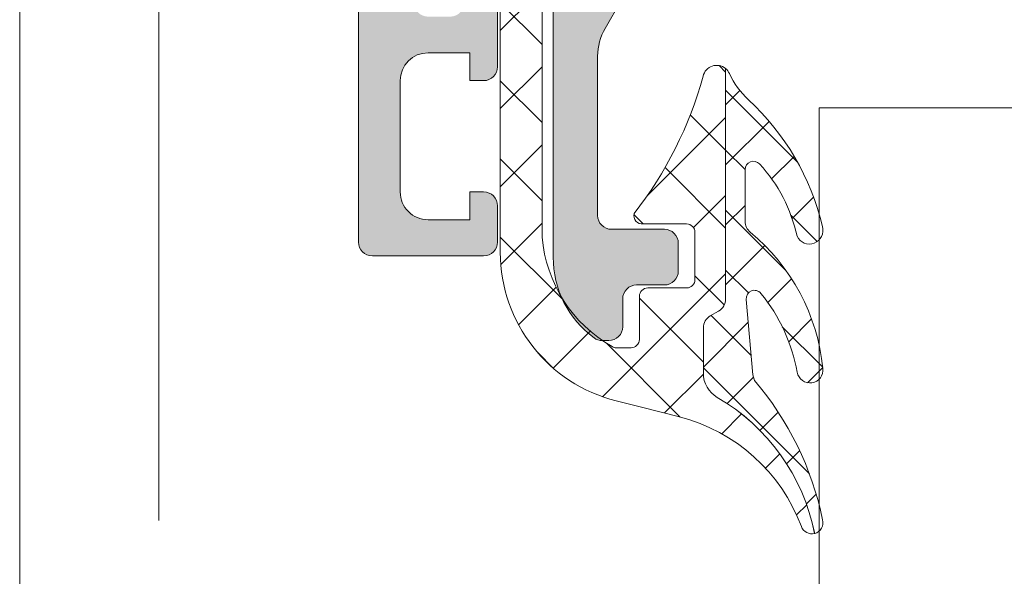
# Model space of a CAD drawing. Header units: millimetres. Extents: x 144573 to 336993, y 74252 to 247042.
# Tile 167 of 256: x 146721 to 146757, y 195383 to 195403. Entities that reach past the tile are written whole.
import ezdxf

# ---------------------------------------------------------------- set-up
doc = ezdxf.new("R2010")
doc.units = ezdxf.units.MM
doc.linetypes.add('ČÁRKOVANÁ', pattern=[19.049999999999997, 12.7, -6.35])
doc.layers.add('FASÁDA DETAILNÍ', color=255, linetype='Continuous', lineweight=0)

msp = doc.modelspace()

# ---------------------------------------------------------------- hatches: boundary and pattern name
at = {"layer": 'FASÁDA DETAILNÍ'}
h = msp.add_hatch(color=256, dxfattribs=at)
edge = h.paths.add_edge_path()
edge.add_arc((146734.1620212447, 195394.7692411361), 0.5000674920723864, 180.0077324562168, 269.9922675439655)
edge.add_line((146734.1619537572, 195394.2691736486), (146738.1619537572, 195394.2691736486))
edge.add_arc((146738.1618862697, 195394.7692411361), 0.5000674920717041, 270.0077324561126, 359.9922675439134)
edge.add_line((146738.6619537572, 195394.7691736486), (146738.6619537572, 195396.0692224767))
edge.add_arc((146738.1619168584, 195396.0691855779), 0.5000369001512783, 0.004227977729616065, 89.99577202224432)
edge.add_line((146738.1619537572, 195396.5692224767), (146737.6619537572, 195396.5692224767))
edge.add_line((146737.6619537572, 195396.5692224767), (146737.6619537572, 195395.5692224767))
edge.add_line((146737.6619537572, 195395.5692224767), (146736.1619537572, 195395.5692224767))
edge.add_arc((146736.1619167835, 195396.569185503), 0.9999630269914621, 179.9978814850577, 270.00211851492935, ccw=False)
edge.add_line((146735.1619537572, 195396.5692224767), (146735.1619537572, 195400.5692224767))
edge.add_arc((146736.1620306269, 195400.569145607), 1.000076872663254, 90.0044039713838, 179.9955960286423, ccw=False)
edge.add_line((146736.1619537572, 195401.5692224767), (146737.6619537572, 195401.5692224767))
edge.add_line((146737.6619537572, 195401.5692224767), (146737.6619537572, 195400.5692224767))
edge.add_line((146737.6619537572, 195400.5692224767), (146738.1619537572, 195400.5692224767))
edge.add_arc((146738.162011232, 195401.0691650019), 0.4999425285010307, 269.9934131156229, 360.006586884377)
edge.add_line((146738.6619537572, 195401.0692224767), (146738.6619537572, 195403.8692102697))
edge.add_arc((146738.1619537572, 195403.8692102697), 0.5000000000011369, 359.999999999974, 449.9999999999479)
edge.add_line((146738.1619537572, 195404.3692102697), (146737.9619537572, 195404.3692102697))
edge.add_arc((146737.9619537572, 195403.8692102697), 0.5000000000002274, 90.00000000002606, 180.0000000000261)
edge.add_line((146737.4619537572, 195403.8692102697), (146737.4619537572, 195403.3692102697))
edge.add_arc((146736.9619186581, 195403.3692453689), 0.5000351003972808, 270.0040217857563, 359.99597821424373, ccw=False)
edge.add_line((146736.9619537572, 195402.8692102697), (146736.1619507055, 195402.8692102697))
edge.add_arc((146736.1619672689, 195403.3692268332), 0.5000165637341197, 180.0018979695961, 269.9981020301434, ccw=False)
edge.add_line((146735.6619507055, 195403.3692102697), (146735.6619507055, 195434.6692041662))
edge.add_line((146735.6619507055, 195434.6692041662), (146736.0943473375, 195440.7076617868))
edge.add_arc((146737.0935670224, 195440.6692057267), 0.9999594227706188, 90.00000000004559, 177.7959971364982, ccw=False)
edge.add_line((146737.0935670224, 195441.6691651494), (146743.7620192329, 195441.6691651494))
edge.add_arc((146743.7620192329, 195441.1691651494), 0.5000000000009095, 0, 89.99999999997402, ccw=False)
edge.add_line((146744.2620192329, 195441.1691651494), (146744.2620192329, 195440.2691651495))
edge.add_arc((146744.7620192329, 195440.2691651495), 0.5000000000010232, 179.9999999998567, 269.9999999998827)
edge.add_line((146744.7620192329, 195439.7691651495), (146746.1620207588, 195439.7691651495))
edge.add_arc((146746.4295413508, 195439.6903287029), 0.2788950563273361, 88.83541062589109, 163.5801235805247, ccw=False)
edge.add_line((146746.4352097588, 195439.9691661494), (146746.8888037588, 195439.9691661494))
edge.add_arc((146746.8944644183, 195439.6902980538), 0.2789255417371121, 16.42459455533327, 91.1628700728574, ccw=False)
edge.add_line((146747.1620077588, 195439.7691651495), (146749.0420187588, 195439.7691651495))
edge.add_arc((146749.0420187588, 195440.0691651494), 0.2999999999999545, 270, 360)
edge.add_line((146749.3420187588, 195440.0691651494), (146749.3420187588, 195441.0491394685))
edge.add_arc((146749.0420187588, 195441.0491394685), 0.2999999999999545, 0, 90)
edge.add_line((146749.0420187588, 195441.3491394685), (146746.2820207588, 195441.3491394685))
edge.add_arc((146746.2820207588, 195441.4691394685), 0.1200000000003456, 179.9999999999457, 270.00000000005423, ccw=False)
edge.add_line((146746.1620207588, 195441.4691394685), (146746.1620207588, 195445.7691651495))
edge.add_arc((146746.6620207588, 195445.7691651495), 0.5, 90, 180, ccw=False)
edge.add_line((146746.6620207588, 195446.2691651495), (146747.3620207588, 195446.2691651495))
edge.add_line((146747.3620207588, 195446.2691651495), (146749.7548410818, 195444.8876696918))
edge.add_arc((146749.8239009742, 195445.0072849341), 0.1381197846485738, 240.0000000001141, 360.0000000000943)
edge.add_line((146749.9620207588, 195445.0072849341), (146749.9620207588, 195448.7691651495))
edge.add_arc((146751.9620207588, 195448.7691651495), 1.999999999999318, 89.99999999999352, 179.9999999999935, ccw=False)
edge.add_line((146751.9620207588, 195450.7691651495), (146752.5300161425, 195450.7691651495))
edge.add_arc((146752.5300161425, 195451.2691651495), 0.500000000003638, 270.0000000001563, 304.4790717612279)
edge.add_arc((146749.9825428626, 195454.9786637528), 4.999999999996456, 304.4790717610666, 354.6507719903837)
edge.add_arc((146754.8238940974, 195454.5310453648), 0.1381197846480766, 352.2975625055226, 479.9999999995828)
edge.add_line((146754.7548342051, 195454.6506606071), (146752.3620138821, 195453.2691651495))
edge.add_line((146752.3620138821, 195453.2691651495), (146751.662013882, 195453.2691651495))
edge.add_arc((146751.6620138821, 195453.7691651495), 0.5, 180, 270, ccw=False)
edge.add_line((146751.1620138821, 195453.7691651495), (146751.1620138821, 195458.0691908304))
edge.add_arc((146751.2820138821, 195458.0691908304), 0.1199999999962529, 90.00000000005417, 179.9999999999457, ccw=False)
edge.add_line((146751.2820138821, 195458.1891908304), (146754.0420118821, 195458.1891908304))
edge.add_arc((146754.0420118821, 195458.4891908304), 0.2999999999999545, 270, 360)
edge.add_line((146754.3420118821, 195458.4891908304), (146754.3420118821, 195459.4691651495))
edge.add_arc((146754.0420118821, 195459.4691651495), 0.3000000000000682, 0, 90)
edge.add_line((146754.0420118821, 195459.7691651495), (146752.1620008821, 195459.7691651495))
edge.add_arc((146751.8944575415, 195459.8480322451), 0.2789255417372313, 268.83712992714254, 343.5754054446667, ccw=False)
edge.add_line((146751.8887968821, 195459.5691641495), (146751.4352028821, 195459.5691641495))
edge.add_arc((146751.4295344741, 195459.848001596), 0.2788950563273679, 196.4198764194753, 271.1645893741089, ccw=False)
edge.add_line((146751.1620138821, 195459.7691651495), (146748.1619553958, 195459.7691651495))
edge.add_line((146748.1619553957, 195459.7691651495), (146747.4618525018, 195459.069092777))
edge.add_line((146747.4618525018, 195459.069092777), (146747.4618525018, 195458.4690866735))
edge.add_line((146747.4618525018, 195458.4690866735), (146749.0618586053, 195458.4690866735))
edge.add_arc((146749.061849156, 195457.9690772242), 0.5000094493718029, 0.0010827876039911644, 89.9989172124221, ccw=False)
edge.add_line((146749.5618586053, 195457.9690866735), (146749.5618586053, 195457.5736585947))
edge.add_arc((146749.0618586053, 195457.5736585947), 0.5000000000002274, -15.000000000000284, 0, ccw=False)
edge.add_line((146749.5448215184, 195457.4442490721), (146749.1606127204, 195456.010362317))
edge.add_arc((146748.1946868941, 195456.2691813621), 1.00000000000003, 269.99999999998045, 344.99999999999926, ccw=False)
edge.add_line((146748.1946868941, 195455.2691813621), (146742.4618647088, 195455.2691813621))
edge.add_line((146742.4618647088, 195455.2691813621), (146742.4618647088, 195458.4690866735))
edge.add_line((146742.4618647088, 195458.4690866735), (146743.2618525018, 195458.4690866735))
edge.add_line((146743.2618525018, 195458.4690866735), (146743.2618525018, 195459.069092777))
edge.add_line((146743.2618525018, 195459.069092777), (146742.0494196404, 195459.7690744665))
edge.add_line((146742.0494196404, 195459.7690744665), (146740.9618647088, 195459.7690744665))
edge.add_line((146740.9618647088, 195459.7690744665), (146740.9618647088, 195444.7691651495))
edge.add_arc((146740.4618647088, 195444.7691651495), 0.4999999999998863, -90.00000000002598, 0, ccw=False)
edge.add_line((146740.4618647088, 195444.2691651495), (146734.6619537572, 195444.2691651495))
edge.add_arc((146734.6619537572, 195443.2691651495), 1, 89.99999999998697, 180)
edge.add_line((146733.6619537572, 195443.2691651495), (146733.6619537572, 195394.7691736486))
edge = h.paths.add_edge_path(flags=16)
edge.add_line((146743.2618525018, 195453.6691813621), (146747.6618525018, 195453.6691813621))
edge.add_arc((146747.6618525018, 195453.1691813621), 0.5, 0, 90, ccw=False)
edge.add_line((146748.1618525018, 195453.1691813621), (146748.1618525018, 195448.7691813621))
edge.add_arc((146747.6618525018, 195448.7691813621), 0.5, -90, 0, ccw=False)
edge.add_line((146747.6618525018, 195448.2691813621), (146743.2618525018, 195448.2691813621))
edge.add_arc((146743.2618525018, 195448.7691813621), 0.5, 180, 270, ccw=False)
edge.add_line((146742.7618525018, 195448.7691813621), (146742.7618525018, 195453.1691813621))
edge.add_arc((146743.2618525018, 195453.1691813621), 0.5, 90, 180, ccw=False)
h = msp.add_hatch(dxfattribs=at)
h.set_pattern_fill('ANSI37', color=256, scale=0.625, angle=-1.272221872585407e-14, style=0)
h.set_pattern_definition([(44.99999999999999, (146740.6619537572, 195404.2691738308), (-1.403165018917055, 1.403165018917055), []), (135, (146740.6619537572, 195404.2691738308), (-1.403165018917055, -1.403165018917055), [])])
edge = h.paths.add_edge_path()
edge.add_ellipse((146745.2825155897, 195395.3822583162), major_axis=(-5.039467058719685, 0), ratio=1, start_angle=4.964461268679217, end_angle=60.20821553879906)
edge.add_ellipse((146742.9277153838, 195391.2691738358), major_axis=(-0.3000000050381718, 0), ratio=1, start_angle=60.20782701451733, end_angle=89.99930738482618)
edge.add_line((146742.9277117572, 195390.9691738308), (146743.4619957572, 195390.9691708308))
edge.add_ellipse((146743.4619969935, 195391.2691705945), major_axis=(-0.2999997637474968, 0), ratio=1, start_angle=89.99976389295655, end_angle=180.0000451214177)
edge.add_line((146743.7619967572, 195391.2691708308), (146743.7619967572, 195392.8191678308))
edge.add_ellipse((146744.0620073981, 195392.8191601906), major_axis=(-0.3000106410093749, 0), ratio=1, start_angle=270.00432394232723, end_angle=359.99854088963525, ccw=False)
edge.add_line((146744.0619847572, 195393.1191708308), (146745.4619667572, 195393.1191818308))
edge.add_ellipse((146745.4619639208, 195393.4191716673), major_axis=(-0.2999898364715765, 0), ratio=1, start_angle=90.00054174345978, end_angle=179.9996492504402)
edge.add_line((146745.7619537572, 195393.4191698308), (146745.7619537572, 195395.1191818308))
edge.add_ellipse((146745.4619436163, 195395.1191746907), major_axis=(-0.3000101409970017, 0), ratio=1, start_angle=180.0013636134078, end_angle=269.9955805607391)
edge.add_line((146745.4619667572, 195395.4191848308), (146743.8981357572, 195395.4191738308))
edge.add_ellipse((146743.8652787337, 195395.7203328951), major_axis=(-0.3029461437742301, 0), ratio=1, start_angle=-13.483577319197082, end_angle=96.22645090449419, ccw=False)
edge.add_ellipse((146732.5493144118, 195404.4252560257), major_axis=(-14.00076634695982, 0), ratio=1, start_angle=141.9243799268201, end_angle=164.6982677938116)
edge.add_ellipse((146746.5415521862, 195400.6185424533), major_axis=(-0.5004721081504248, 0), ratio=1, start_angle=230.193365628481, end_angle=347.0823914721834, ccw=False)
edge.add_line((146746.8619537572, 195401.0030098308), (146746.8619537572, 195392.7197308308))
edge.add_ellipse((146746.3619540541, 195392.7197313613), major_axis=(-0.4999997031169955, 0), ratio=1, start_angle=119.9999803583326, end_angle=179.9999392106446, ccw=False)
edge.add_line((146746.6119537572, 195392.2867188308), (146746.3119537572, 195392.1135128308))
edge.add_ellipse((146746.5619534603, 195391.6805003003), major_axis=(-0.4999997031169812, 0), ratio=1, start_angle=299.9999803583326, end_angle=359.9999392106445)
edge.add_line((146746.0619537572, 195391.6805008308), (146746.0619537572, 195390.0511528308))
edge.add_ellipse((146747.0619531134, 195390.0511520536), major_axis=(-0.9999993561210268, 0), ratio=1, start_angle=-4.452863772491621e-05, end_angle=59.94966113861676)
edge.add_ellipse((146742.9056263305, 195382.8667713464), major_axis=(-7.300023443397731, 0), ratio=1, start_angle=191.2855536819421, end_angle=239.94964541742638, ccw=False)
edge.add_ellipse((146749.9619633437, 195384.6820034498), major_axis=(-0.3999905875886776, 0), ratio=1, start_angle=20.501829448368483, end_angle=104.85297522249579, ccw=False)
edge.add_ellipse((146743.612865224, 195382.3079365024), major_axis=(-6.378448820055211, 0), ratio=1, start_angle=200.5018745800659, end_angle=255.5474022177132)
edge.add_line((146745.2047917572, 195388.4845358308), (146743.7940847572, 195388.8481228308))
edge.add_line((146743.7940847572, 195388.8481228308), (146742.9313837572, 195389.0582358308))
edge.add_ellipse((146744.2619487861, 195394.3948585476), major_axis=(-5.499995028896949, 0), ratio=1, start_angle=-3.420218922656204e-05, end_angle=76.0000450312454, ccw=False)
edge.add_line((146738.7619537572, 195394.3948618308), (146738.7619537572, 195406.8128898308))
edge.add_line((146738.7619537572, 195406.8128898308), (146739.0495727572, 195408.1759468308))
edge.add_ellipse((146738.5603464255, 195408.2791794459), major_axis=(-0.4999993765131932, 0), ratio=1, start_angle=168.0846992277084, end_angle=229.7162484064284)
edge.add_line((146738.8836327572, 195408.6606048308), (146737.0270247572, 195410.2342158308))
edge.add_ellipse((146737.5119542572, 195410.8063548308), major_axis=(-0.7499997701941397, 0), ratio=1, start_angle=-130.28370615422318, end_angle=49.716293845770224, ccw=False)
edge.add_line((146737.9968837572, 195411.3784938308), (146740.3085277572, 195409.4192078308))
edge.add_ellipse((146739.6619555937, 195408.6563562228), major_axis=(-0.9999990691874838, 0), ratio=1, start_angle=168.0847521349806, end_angle=229.7163013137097, ccw=False)
edge.add_line((146740.6404087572, 195408.4498918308), (146740.2619537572, 195406.6563548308))
edge.add_line((146740.2619537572, 195406.6563548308), (146740.2619537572, 195394.9461538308))
h = msp.add_hatch(color=256, dxfattribs=at)
edge = h.paths.add_edge_path()
edge.add_line((146743.0619537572, 195408.7691738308), (146743.3619537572, 195408.3959688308))
edge.add_line((146743.3619537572, 195408.3959688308), (146743.3619537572, 195404.4227638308))
edge.add_ellipse((146741.3619465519, 195404.4227654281), major_axis=(-2.000007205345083, 0), ratio=1, start_angle=150.0000663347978, end_angle=179.9999542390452, ccw=False)
edge.add_line((146743.0940047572, 195403.4227638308), (146742.5299027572, 195402.4457118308))
edge.add_ellipse((146744.2619609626, 195401.4457102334), major_axis=(-2.00000720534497, 0), ratio=1, start_angle=330.0000663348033, end_angle=359.9999542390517)
edge.add_line((146742.2619537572, 195401.4457118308), (146742.2619537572, 195395.7258778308))
edge.add_ellipse((146742.7619533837, 195395.7258774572), major_axis=(-0.4999996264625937, 0), ratio=1, start_angle=-4.280428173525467e-05, end_angle=90.00004280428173)
edge.add_line((146742.7619537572, 195395.2258778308), (146744.6619537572, 195395.2258778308))
edge.add_ellipse((146744.6622117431, 195394.7261358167), major_axis=(-0.4997420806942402, 0), ratio=1, start_angle=179.9704217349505, end_angle=270.0295782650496, ccw=False)
edge.add_line((146745.1619537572, 195394.7258778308), (146745.1619537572, 195393.7258778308))
edge.add_ellipse((146744.6622117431, 195393.7256198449), major_axis=(-0.4997420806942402, 0), ratio=1, start_angle=89.97042173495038, end_angle=180.0295782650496, ccw=False)
edge.add_line((146744.6619537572, 195393.2258778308), (146743.6619537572, 195393.2258778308))
edge.add_ellipse((146743.6616932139, 195392.7261383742), major_axis=(-0.4997395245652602, 0), ratio=1, start_angle=-90.02987163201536, end_angle=0.02987163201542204)
edge.add_line((146743.1619537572, 195392.7258778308), (146743.1619537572, 195391.7258778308))
edge.add_ellipse((146742.6622056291, 195391.7256239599), major_axis=(-0.4997481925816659, 0), ratio=1, start_angle=89.97112306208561, end_angle=180.0291061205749, ccw=False)
edge.add_line((146742.6619537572, 195391.2258758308), (146742.4289227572, 195391.2258758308))
edge.add_ellipse((146742.4289222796, 195391.725875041), major_axis=(-0.4999992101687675, 0), ratio=1, start_angle=53.75068700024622, end_angle=90.00005473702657, ccw=False)
edge.add_ellipse((146744.2619601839, 195394.2258783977), major_axis=(-3.600006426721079, 0), ratio=1, start_angle=4.085366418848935e-05, end_angle=53.75061391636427, ccw=False)
edge.add_line((146740.6619537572, 195394.2258758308), (146740.6619537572, 195404.1691738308))
edge.add_ellipse((146740.8619536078, 195404.1691739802), major_axis=(-0.1999998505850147, 0), ratio=1, start_angle=-90.00004280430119, end_angle=4.280430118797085e-05, ccw=False)
edge.add_line((146740.8619537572, 195404.3691738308), (146741.5791747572, 195404.3691738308))
edge.add_line((146741.5791747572, 195404.3691738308), (146741.7200737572, 195404.2282128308))
edge.add_ellipse((146741.8619536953, 195404.3691742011), major_axis=(-0.2000000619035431, 0), ratio=1, start_angle=44.81392438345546, end_angle=179.9998939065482)
edge.add_line((146742.0619537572, 195404.3691738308), (146742.0619537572, 195406.2687428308))
edge.add_line((146742.0619537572, 195406.2687428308), (146742.3762717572, 195410.3473908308))
edge.add_ellipse((146742.8701163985, 195410.2691733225), major_axis=(-0.5000005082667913, 0), ratio=1, start_angle=270.0000734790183, end_angle=350.9999772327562, ccw=False)
edge.add_line((146742.8701157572, 195410.7691738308), (146743.0619537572, 195410.7691738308))
edge.add_ellipse((146743.0619541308, 195410.2691742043), major_axis=(-0.4999996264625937, 0), ratio=1, start_angle=179.9999571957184, end_angle=270.0000428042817, ccw=False)
edge.add_line((146743.5619537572, 195410.2691738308), (146743.5619537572, 195410.1691738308))
edge.add_ellipse((146743.3619539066, 195410.1691736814), major_axis=(-0.1999998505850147, 0), ratio=1, start_angle=89.99995719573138, end_angle=180.0000428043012, ccw=False)
edge.add_line((146743.3619537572, 195409.9691738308), (146743.0619537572, 195409.9691738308))
edge.add_line((146743.0619537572, 195409.9691738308), (146743.0619537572, 195408.7691738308))
h = msp.add_hatch(dxfattribs=at)
h.set_pattern_fill('ANSI37', color=256, scale=0.48, angle=-1.272221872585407e-14, style=0)
h.set_pattern_definition([(44.99999999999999, (146740.6619537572, 195404.2691738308), (-1.077630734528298, 1.077630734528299), []), (135, (146740.6619537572, 195404.2691738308), (-1.077630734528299, -1.077630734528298), [])])
edge = h.paths.add_edge_path()
edge.add_arc((146748.0629530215, 195395.5080604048), 0.4999992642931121, 180.0000657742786, 230.5926628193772, ccw=False)
edge.add_line((146747.5629537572, 195395.5080598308), (146747.5629537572, 195397.3701568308))
edge.add_arc((146747.8629539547, 195397.3701564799), 0.3000001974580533, 42.64215695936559, 179.9999329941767, ccw=False)
edge.add_arc((146743.9891589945, 195393.8027417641), 5.566188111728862, 12.191032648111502, 42.64226110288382, ccw=False)
edge.add_arc((146749.8732352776, 195395.1860357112), 0.4897187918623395, 205.1172428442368, 377.0139722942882)
edge.add_arc((146741.5334774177, 195393.2401443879), 9.052420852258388, 13.34343871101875, 47.20667886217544)
edge.add_arc((146749.7213576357, 195402.084321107), 2.999999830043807, 204.75490300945, 227.2067131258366, ccw=False)
edge.add_arc((146746.5425515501, 195400.6185389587), 0.5004751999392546, 24.75517575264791, 50.19356581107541)
edge.add_line((146746.8629537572, 195401.0030098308), (146746.8629537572, 195392.7197308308))
edge.add_arc((146746.3629540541, 195392.7197313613), 0.4999997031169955, 299.99998035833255, 359.9999392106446, ccw=False)
edge.add_line((146746.6129537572, 195392.2867188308), (146746.3129537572, 195392.1135128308))
edge.add_arc((146746.5629534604, 195391.6805003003), 0.4999997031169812, 119.9999803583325, 179.9999392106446)
edge.add_line((146746.0629537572, 195391.6805008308), (146746.0629537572, 195390.0511528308))
edge.add_arc((146747.0629531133, 195390.0511520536), 0.9999993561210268, 179.9999554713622, 239.9496611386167)
edge.add_arc((146742.9066263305, 195382.8667713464), 7.300023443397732, 11.285553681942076, 59.94964541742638, ccw=False)
edge.add_arc((146749.962963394, 195384.6820039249), 0.3999910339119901, 284.8529508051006, 375.0012766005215)
edge.add_arc((146739.4434593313, 195382.5552834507), 11.13157184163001, 11.55765778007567, 40.58696127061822)
edge.add_line((146747.8969907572, 195389.7974998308), (146747.8392897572, 195389.9897168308))
edge.add_line((146747.8392897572, 195389.9897168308), (146747.6014517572, 195392.7069238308))
edge.add_arc((146747.9003090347, 195392.7330828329), 0.2999999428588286, 39.030951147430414, 185.0023550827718, ccw=False)
edge.add_arc((146743.2200829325, 195388.9389107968), 6.324969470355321, 10.479970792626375, 39.03103330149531, ccw=False)
edge.add_arc((146749.8979187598, 195390.1677881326), 0.4650353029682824, 189.7079737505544, 367.5281371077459)
edge.add_arc((146743.1415864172, 195389.5182893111), 7.252239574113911, 5.621671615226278, 50.59248911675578)

# ---------------------------------------------------------------- linework, layer by layer
for points in [[(173301.4800355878, 174615.2586091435), (146721.4800355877, 174615.2586091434), (146721.4800355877, 198295.2586091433), (173301.4800355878, 198295.2586091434)], [(146750.2260419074, 195011.9038972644), (146750.2260419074, 195399.5946741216), (146794.2260419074, 195399.5946741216), (146794.2260419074, 195011.9038972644), (146794.2260419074, 194930.9330184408), (146750.2260419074, 194930.9330184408)]]:
    msp.add_lwpolyline(points, close=True, dxfattribs=at)
at = {"layer": 'FASÁDA DETAILNÍ', "linetype": 'ČÁRKOVANÁ', "ltscale": 5}
msp.add_lwpolyline([(173296.4800355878, 174620.2586091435), (146726.4800355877, 174620.2586091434), (146726.4800355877, 198290.2586091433), (173296.4800355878, 198290.2586091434)], close=True, dxfattribs=at)
at = {"layer": 'FASÁDA DETAILNÍ'}
msp.add_lwpolyline([(146733.6619537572, 195443.2691651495), (146733.6619537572, 195394.7691736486, 0.4141345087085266), (146734.1619537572, 195394.2691736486), (146738.1619537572, 195394.2691736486, 0.4141345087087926), (146738.6619537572, 195394.7691736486), (146738.6619537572, 195396.0692224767, 0.4141703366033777), (146738.1619537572, 195396.5692224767), (146737.6619537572, 195396.5692224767), (146737.6619537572, 195395.5692224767), (146736.1619537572, 195395.5692224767, -0.4142352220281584), (146735.1619537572, 195396.5692224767), (146735.1619537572, 195400.5692224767, -0.4141685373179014), (146736.1619537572, 195401.5692224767), (146737.6619537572, 195401.5692224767), (146737.6619537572, 195400.5692224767), (146738.1619537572, 195400.5692224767, 0.4142809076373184), (146738.6619537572, 195401.0692224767), (146738.6619537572, 195403.8692102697, 0.4142135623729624)], format="xyb", dxfattribs=at)
at = {"layer": 'FASÁDA DETAILNÍ', "extrusion": (0, 0, -1)}
for points in [[(-146740.2619537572, 195406.6563548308), (-146740.2619537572, 195394.9461538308), (-146740.2619537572, 195394.9461538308, -0.245826), (-146742.7786587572, 195391.0088238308, -0.130727), (-146742.9277117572, 195390.9691738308), (-146743.4619957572, 195390.9691708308), (-146743.4619957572, 195390.9691708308, -0.414215), (-146743.7619967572, 195391.2691708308), (-146743.7619967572, 195392.8191678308), (-146743.7619967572, 195392.8191678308, 0.414184), (-146744.0619847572, 195393.1191708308), (-146745.4619667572, 195393.1191818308), (-146745.4619667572, 195393.1191818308, -0.414209), (-146745.7619537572, 195393.4191698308), (-146745.7619537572, 195395.1191818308), (-146745.7619537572, 195395.1191818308, -0.414184), (-146745.4619667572, 195395.4191848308), (-146743.8981357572, 195395.4191738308), (-146743.8981357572, 195395.4191738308, 0.51896), (-146743.5706827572, 195395.7909698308, -0.0996982), (-146746.0537457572, 195400.7304228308, 0.559391), (-146746.8619537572, 195401.0030098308), (-146746.8619537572, 195392.7197308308), (-146746.8619537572, 195392.7197308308, 0.267949), (-146746.6119537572, 195392.2867188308), (-146746.3119537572, 195392.1135128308), (-146746.3119537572, 195392.1135128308, -0.267949), (-146746.0619537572, 195391.6805008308), (-146746.0619537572, 195390.0511528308), (-146746.0619537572, 195390.0511528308, -0.267714), (-146746.5611927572, 195389.1855668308, 0.215587), (-146750.0644967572, 195384.2953778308, 0.385623), (-146749.5873077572, 195384.5419118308, -0.244909), (-146745.2047917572, 195388.4845358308), (-146743.7940847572, 195388.8481228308), (-146742.9313837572, 195389.0582358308), (-146742.9313837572, 195389.0582358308, 0.344328), (-146738.7619537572, 195394.3948618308), (-146738.7619537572, 195406.8128898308)], [(-146743.0940047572, 195403.4227638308), (-146742.5299027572, 195402.4457118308), (-146742.5299027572, 195402.4457118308, -0.131652), (-146742.2619537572, 195401.4457118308), (-146742.2619537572, 195395.7258778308), (-146742.2619537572, 195395.7258778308, -0.414214), (-146742.7619537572, 195395.2258778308), (-146744.6619537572, 195395.2258778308), (-146744.6619537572, 195395.2258778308, 0.414516), (-146745.1619537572, 195394.7258778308), (-146745.1619537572, 195393.7258778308), (-146745.1619537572, 195393.7258778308, 0.414516), (-146744.6619537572, 195393.2258778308), (-146743.6619537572, 195393.2258778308), (-146743.6619537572, 195393.2258778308, -0.414519), (-146743.1619537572, 195392.7258778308), (-146743.1619537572, 195391.7258778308), (-146743.1619537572, 195391.7258778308, 0.41451), (-146742.6619537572, 195391.2258758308), (-146742.4289227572, 195391.2258758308), (-146742.4289227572, 195391.2258758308, 0.1595), (-146742.1332727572, 195391.3226498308, 0.238928), (-146740.6619537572, 195394.2258758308), (-146740.6619537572, 195404.1691738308)]]:
    msp.add_lwpolyline(points, format="xyb", dxfattribs=at)
at = {"layer": 'FASÁDA DETAILNÍ'}
msp.add_lwpolyline([(146747.7455387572, 195395.1217348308, -0.224409), (146747.5629537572, 195395.5080598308), (146747.5629537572, 195397.3701568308), (146747.5629537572, 195397.3701568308, -0.683163), (146748.0836337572, 195397.5733818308, -0.133656), (146749.4298237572, 195394.9781638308, 0.931673), (146750.3415207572, 195395.3293298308, 0.148841), (146747.6832917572, 195399.8828928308, -0.0982791), (146746.9970357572, 195400.8281088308, 0.111454), (146746.8629537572, 195401.0030098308), (146746.8629537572, 195392.7197308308), (146746.8629537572, 195392.7197308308, -0.267949), (146746.6129537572, 195392.2867188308), (146746.3129537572, 195392.1135128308), (146746.3129537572, 195392.1135128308, 0.267949), (146746.0629537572, 195391.6805008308), (146746.0629537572, 195390.0511528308), (146746.0629537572, 195390.0511528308, 0.267714), (146746.5621927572, 195389.1855668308, -0.215587), (146750.0654967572, 195384.2953778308, 0.414972), (146750.3493227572, 195384.7855378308, 0.127346), (146747.8969907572, 195389.7974998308), (146747.8392897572, 195389.9897168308), (146747.6014517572, 195392.7069238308), (146747.6014517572, 195392.7069238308, -0.739768), (146748.1333507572, 195392.9220048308, -0.125226), (146749.4395427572, 195390.0893708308, 0.981156), (146750.3589457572, 195390.2287138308, 0.19878), (146747.7455387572, 195395.1217348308)], format="xyb", close=True, dxfattribs=at)

doc.saveas('drawing.dxf')
